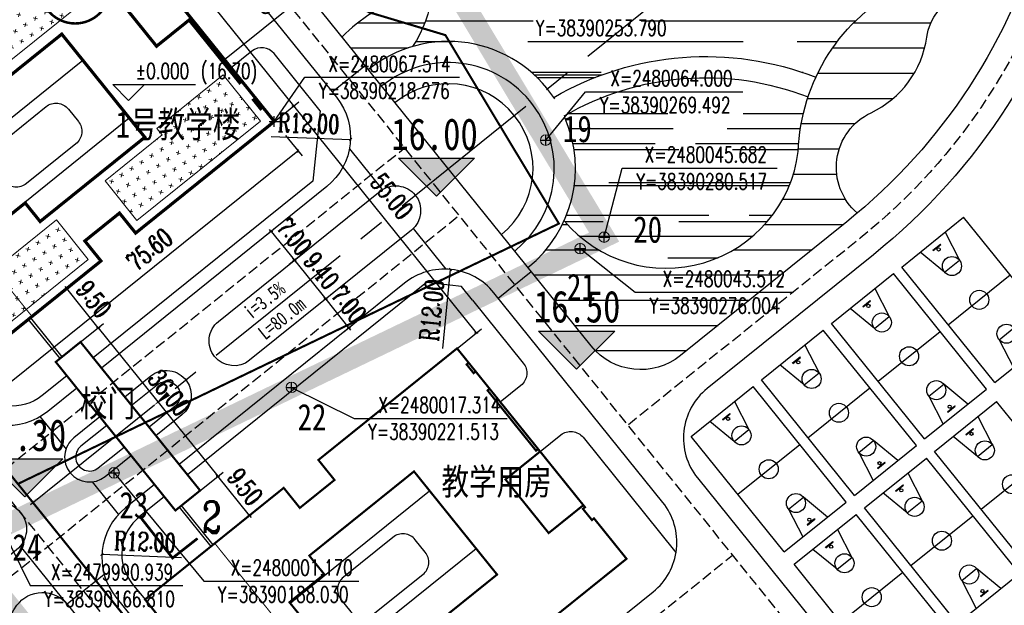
# Model space of a CAD drawing. Extents: x 38389316 to 38391210, y 2479116 to 2480544.
# Tile 34 of 68: x 38390170 to 38390356, y 2479976 to 2480087. Entities that reach past the tile are written whole.
import ezdxf
from ezdxf.enums import TextEntityAlignment as Align

# ---------------------------------------------------------------- set-up
doc = ezdxf.new("R2010")
doc.units = 0
doc.header["$LTSCALE"] = 2
for name, pattern in [('0', [0]), ('CENTER2', [1.125, 0.75, -0.125, 0.125, -0.125]), ('DASH', [0.35, 0.25, -0.1]), ('X2', [10, 8, -2])]:
    doc.linetypes.add(name, pattern=pattern)
doc.layers.get('0').update_dxf_attribs({"linetype": 'CONTINUOUS', "lineweight": 9})
doc.layers.get('Defpoints').update_dxf_attribs({"linetype": 'CONTINUOUS', "lineweight": 9})
for name, color, linetype in [('0-lunkuo', 7, 'CONTINUOUS'), ('DIM_COOR', 3, 'CONTINUOUS'), ('DIM_ELEV', 3, 'CONTINUOUS'), ('DIM_SYMB', 3, 'CONTINUOUS'), ('DL_道路红线', 7, 'CONTINUOUS'), ('hongxian', 1, 'CONTINUOUS'), ('PUB_TEXT', 7, 'CONTINUOUS'), ('u-road', 4, 'CONTINUOUS'), ('ZJ', 7, 'CONTINUOUS'), ('围墙', 7, 'CENTER2'), ('建筑', 31, 'CONTINUOUS'), ('建筑占地', 3, 'CONTINUOUS'), ('建筑轮廓', 2, 'CONTINUOUS'), ('文字', 7, 'CONTINUOUS'), ('校内道路中线', 1, 'CONTINUOUS'), ('路中线', 7, 'CENTER2'), ('远期建筑', 141, 'CONTINUOUS'), ('远期红线', 30, 'CONTINUOUS'), ('道路', 33, 'CONTINUOUS')]:
    doc.layers.add(name, color=color, linetype=linetype)
for name, color, linetype, lineweight in [('尺寸标注', 7, 'CONTINUOUS', 9), ('屋顶绿化线', 126, 'CONTINUOUS', 9), ('建筑控制线', 6, '0', 9), ('规划坐标', 7, 'CONTINUOUS', 9)]:
    doc.layers.add(name, color=color, linetype=linetype, lineweight=lineweight)
doc.styles.add('-宋体', font='txt', dxfattribs={"width": 0.8})
doc.styles.add('_TCH_DIM', font='SIMPLEX', dxfattribs={"bigfont": 'GBCBIG'})
doc.styles.add('_TCH_LABEL', font='COMPLEX', dxfattribs={"bigfont": 'GBCBIG'})
doc.styles.add('_TCH_LABEL_T3', font='COMPLEX', dxfattribs={"width": 0.705882, "bigfont": 'GBCBIG'})
doc.styles.add('中等线体', font='txt', dxfattribs={"width": 0.8})
doc.styles.add('宋体', font='txt', dxfattribs={"width": 0.8, "height": 8})
doc.dimstyles.new('_TCH_ARCH_M_M&&1', dxfattribs={"dimtxt": 1.275, "dimasz": 0.5, "dimexe": 1.25, "dimexo": 1.5, "dimgap": 0.6125, "dimtad": 1, "dimzin": 1, "dimdsep": 46, "dimtxsty": '_TCH_LABEL_T3', "dimblk": 'ARCHTICK', "dimcen": 0.09, "dimclrt": 7, "dimazin": 2, "dimtfac": 1, "dimtix": 1, "dimtmove": 2, "dimatfit": 3, "dimfxl": 1, "dimtolj": 1, "dimtzin": 0, "dimarcsym": 0})
pattern_1 = [(218.837284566, (31458374325.5, 22143120606.5), (-2232.08987889, 241.01301325), [793.75, -2381.25]), (128.837284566, (31458374265.2, 22143120048.5), (241.01301325, 2232.08987889), [793.75, -2381.25])]

# ---------------------------------------------------------------- blocks, each defined once
blk = doc.blocks.new('_ArchTick')
at = {"color": 0, "linetype": 'ByBlock', "const_width": 0.4}
blk.add_lwpolyline([(-0.5, -0.5), (0.5, 0.5)], dxfattribs=at)
blk = doc.blocks.new('*D92')
at = {"layer": 'Defpoints', "color": 0}
for p in [(38390219.46, 2480066.05), (38390222.72, 2480061.99), (38390160.57, 2480018.64)]:
    blk.add_point(p, dxfattribs=at)
at = {"layer": '尺寸标注', "color": 0, "lineweight": -2}
for p, q in [((38390220.4, 2480064.88), (38390223.51, 2480061.02)), ((38390163.84, 2480014.58), (38390222.72, 2480061.99)), ((38390161.51, 2480017.47), (38390164.62, 2480013.61))]:
    blk.add_line(p, q, dxfattribs=at)
at = {"layer": '尺寸标注', "color": 0, "lineweight": -2, "xscale": 0.5, "yscale": 0.5, "zscale": 0.5}
for p, rotation in [((38390222.72, 2480061.99), 38.83646117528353), ((38390163.84, 2480014.58), 218.8364611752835)]:
    blk.add_blockref('_ArchTick', p, dxfattribs=dict(at, rotation=rotation))
at = {"layer": '尺寸标注', "color": 7, "insert": (38390194.74, 2480043.34), "char_height": 3.5, "attachment_point": 5, "rotation": 38.8365, "style": '_TCH_LABEL_T3'}
blk.add_mtext('\\A1;75.60', dxfattribs=at)
blk = doc.blocks.new('*D94')
at = {"layer": 'Defpoints', "color": 0}
for p in [(38390185.13, 2480106.3), (38390221.91, 2480070.44), (38390217.11, 2480066.57)]:
    blk.add_point(p, dxfattribs=at)
at = {"layer": '尺寸标注', "color": 0, "lineweight": -2}
for p, q in [((38390186.29, 2480107.24), (38390190.9, 2480110.95)), ((38390189.93, 2480110.17), (38390221.91, 2480070.44)), ((38390218.28, 2480067.51), (38390222.88, 2480071.22))]:
    blk.add_line(p, q, dxfattribs=at)
at = {"layer": '尺寸标注', "color": 0, "lineweight": -2, "xscale": 0.5, "yscale": 0.5, "zscale": 0.5}
for p, rotation in [((38390189.93, 2480110.17), 128.8364705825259), ((38390221.91, 2480070.44), 308.8364705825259)]:
    blk.add_blockref('_ArchTick', p, dxfattribs=dict(at, rotation=rotation))
at = {"layer": '尺寸标注', "color": 7, "insert": (38390208.49, 2480093.12), "char_height": 3.5, "attachment_point": 5, "rotation": 308.8365, "style": '_TCH_LABEL_T3'}
blk.add_mtext('\\A1;51.00', dxfattribs=at)
blk = doc.blocks.new('hyvahavb')
at = {"layer": 'DIM_ELEV'}
blk.add_hatch(color=10, dxfattribs=at).paths.add_polyline_path([(-173.18, -4360.83), (-182.18, -4351.83), (-164.18, -4351.83)])
at = {"layer": 'DIM_ELEV', "color": 10}
for p, q in [((-173.18, -4360.83), (-182.18, -4351.83)), ((-182.18, -4351.83), (-164.18, -4351.83)), ((-173.18, -4360.83), (-164.18, -4351.83))]:
    blk.add_line(p, q, dxfattribs=at)
blk = doc.blocks.new('*D137')
at = {"layer": 'Defpoints', "color": 0}
for p in [(38390229.7, 2480102.65), (38390232.97, 2480098.6), (38390205.6, 2480083.25)]:
    blk.add_point(p, dxfattribs=at)
at = {"layer": '尺寸标注', "color": 0, "lineweight": -2}
for p, q in [((38390230.64, 2480101.48), (38390233.75, 2480097.62)), ((38390208.87, 2480079.2), (38390232.97, 2480098.6)), ((38390206.55, 2480082.09), (38390209.65, 2480078.22))]:
    blk.add_line(p, q, dxfattribs=at)
at = {"layer": '尺寸标注', "color": 0, "lineweight": -2, "xscale": 0.5, "yscale": 0.5, "zscale": 0.5}
for p, rotation in [((38390232.97, 2480098.6), 38.83646117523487), ((38390208.87, 2480079.2), 218.8364611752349)]:
    blk.add_blockref('_ArchTick', p, dxfattribs=dict(at, rotation=rotation))
at = {"layer": '尺寸标注', "color": 7, "insert": (38390218.76, 2480091.72), "char_height": 3.5, "attachment_point": 5, "rotation": 38.8365, "style": '_TCH_LABEL_T3'}
blk.add_mtext('\\A1;30.93', dxfattribs=at)
blk = doc.blocks.new('_J1DYT')
at = {"layer": '0-lunkuo'}
for p, q in [((0, 0), (0, 1500)), ((2800, 1500), (0, 1500)), ((1400, 0), (1400, 1500)), ((2800, 0), (2800, 1500)), ((0, 1050), (580, 930)), ((580, 570), (580, 930)), ((2800, 1050), (2220, 930)), ((2220, 570), (2220, 930)), ((130, 840), (120, 840)), ((120, 660), (120, 840)), ((130, 660), (130, 840)), ((148, 755), (130, 755)), ((148, 750), (130, 750)), ((148, 745), (130, 745)), ((2652, 755), (2670, 755)), ((2652, 750), (2670, 750)), ((2652, 745), (2670, 745)), ((2670, 840), (2680, 840)), ((2670, 660), (2670, 840)), ((2680, 660), (2680, 840)), ((580, 570), (0, 450)), ((130, 660), (120, 660)), ((2220, 570), (2800, 450)), ((2670, 660), (2680, 660)), ((2800, 0), (0, 0))]:
    blk.add_line(p, q, dxfattribs=at)
for centre, radius in [((580, 750), 180), ((1400, 750), 180), ((2220, 750), 180), ((178, 750), 30), ((2622, 750), 30)]:
    blk.add_circle(centre, radius, dxfattribs=at)
at = {"layer": '0-lunkuo', "flags": 9}
for tag in ['XSIZE', 'YSIZE']:
    blk.add_attdef(tag, (0, 0), '', height=0.5, rotation=0, dxfattribs=at)
blk = doc.blocks.new('uasiuikahnba')
at = {"layer": '建筑轮廓', "const_width": 0.6, "flags": 128}
for points in [[(0, 138), (0, 134.5), (0.5, 134.5), (0.5, 132.4), (0, 132.4), (0, 128.2), (0.5, 128.2), (0.5, 113.6), (0, 113.6), (0, 113), (8.4, 113), (8.4, 100), (0, 100), (0, 99.5), (0.5, 99.5), (0.5, 96.8), (0, 96.8), (0, 87), (33.6, 87), (33.6, 91.85), (42, 91.85), (42, 87), (75.6, 87), (75.6, 90.5), (75.1, 90.5), (75.1, 92.6), (75.6, 92.6), (75.6, 96.8), (75.1, 96.8), (75.1, 111.4), (75.6, 111.4), (75.6, 112), (67.2, 112), (67.2, 125), (75.6, 125), (75.6, 125.5), (75.1, 125.5), (75.1, 128.2), (75.6, 128.2), (75.6, 138), (42, 138), (42, 133.15), (33.6, 133.15), (33.6, 138)], [(0, 138), (0, 99.5), (0.5, 99.5), (0.5, 96.8), (0, 96.8), (0, 96.8), (0, 96.8), (0, 87), (33.6, 87), (33.6, 91.85), (42, 91.85), (42, 87), (75.6, 87), (75.6, 100), (75.1, 100), (75.1, 111.4), (75.6, 111.4), (75.6, 112), (67.2, 112), (67.2, 125), (75.6, 125), (75.6, 125.5), (75.1, 125.5), (75.1, 128.2), (75.6, 128.2), (75.6, 138), (42, 138), (42, 133.15), (33.6, 133.15), (33.6, 138)], [(46.27, 120.5), (46.27, 125), (20.9, 125), (20.9, 100), (54.7, 100), (54.7, 120.5), (54.7, 120.5), (54.7, 120.5)], [(0, 87), (8.4, 87), (8.4, 51), (0, 51)], [(0, 0), (0, 3.5), (0.5, 3.5), (0.5, 5.6), (0, 5.6), (0, 9.8), (0.5, 9.8), (0.5, 24.4), (0, 24.4), (0, 25), (8.4, 25), (8.4, 38), (0, 38), (0, 38.5), (0.5, 38.5), (0.5, 41.2), (0, 41.2), (0, 51), (33.6, 51), (33.6, 46.15), (42, 46.15), (42, 51), (75.6, 51), (75.6, 47.5), (75.1, 47.5), (75.1, 45.4), (75.6, 45.4), (75.6, 41.2), (75.1, 41.2), (75.1, 26.6), (75.6, 26.6), (75.6, 26), (67.2, 26), (67.2, 13), (75.6, 13), (75.6, 12.5), (75.1, 12.5), (75.1, 9.8), (75.6, 9.8), (75.6, 0), (42, 0), (42, 4.85), (33.6, 4.85), (33.6, 0)], [(0, 0), (0, 38.5), (0.5, 38.5), (0.5, 41.2), (0, 41.2), (0, 41.2), (0, 41.2), (0, 51), (33.6, 51), (33.6, 46.15), (42, 46.15), (42, 51), (75.6, 51), (75.6, 38), (75.1, 38), (75.1, 26.6), (75.6, 26.6), (75.6, 26), (67.2, 26), (67.2, 13), (75.6, 13), (75.6, 12.5), (75.1, 12.5), (75.1, 9.8), (75.6, 9.8), (75.6, 0), (42, 0), (42, 4.85), (33.6, 4.85), (33.6, 0)], [(46.27, 17.5), (46.27, 13), (20.9, 13), (20.9, 38), (54.7, 38), (54.7, 17.5), (54.7, 17.5), (54.7, 17.5)]]:
    blk.add_lwpolyline(points, close=True, dxfattribs=at)
for points in [[(75.6, 125), (75.6, 112)], [(75.6, 26), (75.6, 13)]]:
    blk.add_lwpolyline(points, dxfattribs=at)
blk = doc.blocks.new('*D146')
at = {"layer": 'Defpoints', "color": 0}
for p in [(38390217.11, 2480066.57), (38390256.4, 2480027.6), (38390251.6, 2480023.73)]:
    blk.add_point(p, dxfattribs=at)
at = {"layer": '尺寸标注', "color": 0, "lineweight": -2}
for p, q in [((38390218.28, 2480067.51), (38390222.88, 2480071.22)), ((38390221.91, 2480070.44), (38390256.4, 2480027.6)), ((38390252.76, 2480024.68), (38390257.37, 2480028.39))]:
    blk.add_line(p, q, dxfattribs=at)
at = {"layer": '尺寸标注', "color": 0, "lineweight": -2, "xscale": 0.5, "yscale": 0.5, "zscale": 0.5}
for p, rotation in [((38390221.91, 2480070.44), 128.836470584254), ((38390256.4, 2480027.6), 308.836470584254)]:
    blk.add_blockref('_ArchTick', p, dxfattribs=dict(at, rotation=rotation))
at = {"layer": '尺寸标注', "color": 7, "insert": (38390240.47, 2480053.39), "char_height": 3.5, "attachment_point": 5, "rotation": 308.8365, "style": '_TCH_LABEL_T3'}
blk.add_mtext('\\A1;55.00', dxfattribs=at)
blk = doc.blocks.new('*D169')
at = {"layer": 'Defpoints', "color": 0}
for p in [(38390220.66, 2480064.56), (38390232.65, 2480064.13)]:
    blk.add_point(p, dxfattribs=at)
at = {"layer": '尺寸标注', "color": 0, "lineweight": -2}
blk.add_line((38390217.66, 2480064.66), (38390232.65, 2480064.13), dxfattribs=at)
at = {"layer": '尺寸标注', "color": 0, "lineweight": -2, "xscale": 0.5, "yscale": 0.5, "zscale": 0.5, "rotation": 357.9617858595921}
blk.add_blockref('_ArchTick', (38390232.65, 2480064.13), dxfattribs=at)
at = {"layer": '尺寸标注', "color": 7, "insert": (38390224.75, 2480067.16), "char_height": 3.5, "attachment_point": 5, "rotation": 357.9618, "style": '_TCH_LABEL_T3'}
blk.add_mtext('\\A1;R12.00', dxfattribs=at)
blk = doc.blocks.new('*D170')
at = {"layer": 'Defpoints', "color": 0}
for p in [(38390251.51, 2480039.58), (38390250.38, 2480027.64)]:
    blk.add_point(p, dxfattribs=at)
at = {"layer": '尺寸标注', "color": 0, "lineweight": -2}
blk.add_line((38390250.1, 2480024.65), (38390251.51, 2480039.58), dxfattribs=at)
at = {"layer": '尺寸标注', "color": 0, "lineweight": -2, "xscale": 0.5, "yscale": 0.5, "zscale": 0.5, "rotation": 84.58733398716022}
blk.add_blockref('_ArchTick', (38390251.51, 2480039.58), dxfattribs=at)
at = {"layer": '尺寸标注', "color": 7, "insert": (38390248.02, 2480031.88), "char_height": 3.5, "attachment_point": 5, "rotation": 84.5873, "style": '_TCH_LABEL_T3'}
blk.add_mtext('\\A1;R12.00', dxfattribs=at)
blk = doc.blocks.new('*D192')
at = {"layer": 'Defpoints', "color": 0}
for p in [(38390220.31, 2480048.87), (38390224.7, 2480043.41), (38390222.08, 2480041.3)]:
    blk.add_point(p, dxfattribs=at)
at = {"layer": '尺寸标注', "color": 0, "lineweight": -2}
for p, q in [((38390219.14, 2480047.93), (38390216.71, 2480045.98)), ((38390217.69, 2480046.76), (38390217.37, 2480047.15)), ((38390217.69, 2480046.76), (38390222.08, 2480041.3)), ((38390223.53, 2480042.47), (38390221.1, 2480040.52)), ((38390222.08, 2480041.3), (38390222.39, 2480040.91))]:
    blk.add_line(p, q, dxfattribs=at)
at = {"layer": '尺寸标注', "color": 0, "lineweight": -2, "xscale": 0.5, "yscale": 0.5, "zscale": 0.5}
for p, rotation in [((38390217.69, 2480046.76), 308.8227057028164), ((38390222.08, 2480041.3), 128.8227057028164)]:
    blk.add_blockref('_ArchTick', p, dxfattribs=dict(at, rotation=rotation))
at = {"layer": '尺寸标注', "color": 7, "insert": (38390222.03, 2480045.76), "char_height": 3.5, "attachment_point": 5, "rotation": 308.8227, "style": '_TCH_LABEL_T3'}
blk.add_mtext('\\A1;7.00', dxfattribs=at)
blk = doc.blocks.new('*D193')
at = {"layer": 'Defpoints', "color": 0}
for p in [(38390224.7, 2480043.41), (38390230.59, 2480036.09), (38390227.97, 2480033.98)]:
    blk.add_point(p, dxfattribs=at)
at = {"layer": '尺寸标注', "color": 0, "lineweight": -2}
for p, q in [((38390223.53, 2480042.47), (38390221.1, 2480040.52)), ((38390222.08, 2480041.3), (38390221.77, 2480041.69)), ((38390222.08, 2480041.3), (38390227.97, 2480033.98)), ((38390229.42, 2480035.15), (38390227, 2480033.2)), ((38390227.97, 2480033.98), (38390228.29, 2480033.59))]:
    blk.add_line(p, q, dxfattribs=at)
at = {"layer": '尺寸标注', "color": 0, "lineweight": -2, "xscale": 0.5, "yscale": 0.5, "zscale": 0.5}
for p, rotation in [((38390222.08, 2480041.3), 308.8227057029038), ((38390227.97, 2480033.98), 128.8227057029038)]:
    blk.add_blockref('_ArchTick', p, dxfattribs=dict(at, rotation=rotation))
at = {"layer": '尺寸标注', "color": 7, "insert": (38390227.17, 2480039.37), "char_height": 3.5, "attachment_point": 5, "rotation": 308.8227, "style": '_TCH_LABEL_T3'}
blk.add_mtext('\\A1;9.40', dxfattribs=at)
blk = doc.blocks.new('*D194')
at = {"layer": 'Defpoints', "color": 0}
for p in [(38390230.59, 2480036.09), (38390234.98, 2480030.63), (38390232.36, 2480028.52)]:
    blk.add_point(p, dxfattribs=at)
at = {"layer": '尺寸标注', "color": 0, "lineweight": -2}
for p, q in [((38390229.42, 2480035.15), (38390227, 2480033.2)), ((38390227.97, 2480033.98), (38390227.66, 2480034.37)), ((38390227.97, 2480033.98), (38390232.36, 2480028.52)), ((38390233.81, 2480029.69), (38390231.39, 2480027.74)), ((38390232.36, 2480028.52), (38390232.68, 2480028.13))]:
    blk.add_line(p, q, dxfattribs=at)
at = {"layer": '尺寸标注', "color": 0, "lineweight": -2, "xscale": 0.5, "yscale": 0.5, "zscale": 0.5}
for p, rotation in [((38390227.97, 2480033.98), 308.8227057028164), ((38390232.36, 2480028.52), 128.8227057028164)]:
    blk.add_blockref('_ArchTick', p, dxfattribs=dict(at, rotation=rotation))
at = {"layer": '尺寸标注', "color": 7, "insert": (38390232.31, 2480032.98), "char_height": 3.5, "attachment_point": 5, "rotation": 308.8227, "style": '_TCH_LABEL_T3'}
blk.add_mtext('\\A1;7.00', dxfattribs=at)
blk = doc.blocks.new('*D239')
at = {"layer": 'Defpoints', "color": 0}
for p in [(38390179.1, 2480035.98), (38390174.77, 2480032.49), (38390180.73, 2480025.09)]:
    blk.add_point(p, dxfattribs=at)
at = {"layer": '尺寸标注', "color": 0, "lineweight": -2}
for p, q in [((38390175.94, 2480033.43), (38390180.08, 2480036.76)), ((38390179.1, 2480035.98), (38390178.79, 2480036.37)), ((38390185.06, 2480028.58), (38390179.1, 2480035.98)), ((38390181.9, 2480026.03), (38390186.03, 2480029.36)), ((38390185.06, 2480028.58), (38390185.37, 2480028.19))]:
    blk.add_line(p, q, dxfattribs=at)
at = {"layer": '尺寸标注', "color": 0, "lineweight": -2, "xscale": 0.5, "yscale": 0.5, "zscale": 0.5}
for p, rotation in [((38390179.1, 2480035.98), 308.8372696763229), ((38390185.06, 2480028.58), 128.8372696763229)]:
    blk.add_blockref('_ArchTick', p, dxfattribs=dict(at, rotation=rotation))
at = {"layer": '尺寸标注', "color": 7, "insert": (38390184.22, 2480034), "char_height": 3.5, "attachment_point": 5, "rotation": 308.8373, "style": '_TCH_LABEL_T3'}
blk.add_mtext('\\A1;9.50', dxfattribs=at)
blk = doc.blocks.new('*D240')
at = {"layer": 'Defpoints', "color": 0}
for p in [(38390181.1, 2480025.39), (38390207.64, 2480000.54), (38390203.68, 2479997.35)]:
    blk.add_point(p, dxfattribs=at)
at = {"layer": '尺寸标注', "color": 0, "lineweight": -2}
for p, q in [((38390182.27, 2480026.33), (38390186.03, 2480029.36)), ((38390185.06, 2480028.58), (38390207.64, 2480000.54)), ((38390204.85, 2479998.29), (38390208.61, 2480001.32))]:
    blk.add_line(p, q, dxfattribs=at)
at = {"layer": '尺寸标注', "color": 0, "lineweight": -2, "xscale": 0.5, "yscale": 0.5, "zscale": 0.5}
for p, rotation in [((38390185.06, 2480028.58), 128.8366337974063), ((38390207.64, 2480000.54), 308.8366337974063)]:
    blk.add_blockref('_ArchTick', p, dxfattribs=dict(at, rotation=rotation))
at = {"layer": '尺寸标注', "color": 7, "insert": (38390198.49, 2480016.28), "char_height": 3.5, "attachment_point": 5, "rotation": 308.8366, "style": '_TCH_LABEL_T3'}
blk.add_mtext('\\A1;36.00', dxfattribs=at)
blk = doc.blocks.new('*D241')
at = {"layer": 'Defpoints', "color": 0}
for p in [(38390207.64, 2480000.54), (38390203.3, 2479997.05), (38390209.26, 2479989.65)]:
    blk.add_point(p, dxfattribs=at)
at = {"layer": '尺寸标注', "color": 0, "lineweight": -2}
for p, q in [((38390204.47, 2479997.99), (38390208.61, 2480001.32)), ((38390207.64, 2480000.54), (38390207.32, 2480000.93)), ((38390213.59, 2479993.14), (38390207.64, 2480000.54)), ((38390210.43, 2479990.59), (38390214.57, 2479993.92)), ((38390213.59, 2479993.14), (38390213.91, 2479992.75))]:
    blk.add_line(p, q, dxfattribs=at)
at = {"layer": '尺寸标注', "color": 0, "lineweight": -2, "xscale": 0.5, "yscale": 0.5, "zscale": 0.5}
for p, rotation in [((38390207.64, 2480000.54), 308.8372696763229), ((38390213.59, 2479993.14), 128.8372696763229)]:
    blk.add_blockref('_ArchTick', p, dxfattribs=dict(at, rotation=rotation))
at = {"layer": '尺寸标注', "color": 7, "insert": (38390212.76, 2479998.56), "char_height": 3.5, "attachment_point": 5, "rotation": 308.8373, "style": '_TCH_LABEL_T3'}
blk.add_mtext('\\A1;9.50', dxfattribs=at)
blk = doc.blocks.new('*D259')
at = {"layer": 'Defpoints', "color": 0}
for p in [(38390185.74, 2479985.79), (38390197.73, 2479985.25)]:
    blk.add_point(p, dxfattribs=at)
at = {"layer": '尺寸标注', "color": 0, "lineweight": -2}
blk.add_line((38390200.73, 2479985.11), (38390185.74, 2479985.79), dxfattribs=at)
at = {"layer": '尺寸标注', "color": 0, "lineweight": -2, "xscale": 0.5, "yscale": 0.5, "zscale": 0.5, "rotation": 177.3823317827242}
blk.add_blockref('_ArchTick', (38390185.74, 2479985.79), dxfattribs=at)
at = {"layer": '尺寸标注', "color": 7, "insert": (38390193.86, 2479988.18), "char_height": 3.5, "attachment_point": 5, "rotation": 357.3823, "style": '_TCH_LABEL_T3'}
blk.add_mtext('\\A1;R12.00', dxfattribs=at)
blk = doc.blocks.new('A$C76C23CDA')
at = {"layer": '屋顶绿化线'}
h = blk.add_hatch(dxfattribs=at)
h.set_pattern_fill('CROSS', color=256, style=0)
h.set_pattern_definition(pattern_1)
h.paths.add_polyline_path([(30200, 134600), (0, 134600), (0, 125000), (30200, 125000)])
h.paths.add_polyline_path([(71900, 134600), (42000, 134600), (42000, 125000), (55800, 125000), (55800, 123400), (71900, 123400)])
h.paths.add_polyline_path([(42000, 87000), (71900, 87000), (71900, 96100), (42000, 96100)])
h.paths.add_polyline_path([(10300, 96100), (30200, 96100), (30200, 87000), (10300, 87000)])
h = blk.add_hatch(dxfattribs=at)
h.set_pattern_fill('CROSS', color=256, style=0)
h.set_pattern_definition(pattern_1)
h.paths.add_polyline_path([(10300, 38500), (30200, 38500), (30200, 47600), (10300, 47600)])
h.paths.add_polyline_path([(42000, 47600), (71900, 47600), (71900, 38500), (42000, 38500)])
edge = h.paths.add_edge_path()
edge.add_line((30200, 0), (0, 0))
edge.add_line((0, 0), (0, 9600))
edge.add_line((0, 9600), (30200, 9600))
edge.add_line((30200, 9600), (30200, 0))
h.paths.add_polyline_path([(71900, 0), (42000, 0), (42000, 9600), (55800, 9600), (55800, 11200), (71900, 11200)])
for points in [[(30200, 134600), (0, 134600), (0, 125000), (30200, 125000)], [(71900, 134600), (42000, 134600), (42000, 125000), (55800, 125000), (55800, 123400), (71900, 123400)], [(10300, 96100), (30200, 96100), (30200, 87000), (10300, 87000)], [(42000, 87000), (71900, 87000), (71900, 96100), (42000, 96100)], [(10300, 38500), (30200, 38500), (30200, 47600), (10300, 47600)], [(42000, 47600), (71900, 47600), (71900, 38500), (42000, 38500)], [(71900, 0), (42000, 0), (42000, 9600), (55800, 9600), (55800, 11200), (71900, 11200)], [(30200, 0), (0, 0), (0, 9600), (30200, 9600)]]:
    blk.add_lwpolyline(points, close=True, dxfattribs=at)

msp = doc.modelspace()

# ---------------------------------------------------------------- hatches: boundary and pattern name
at = {"layer": '道路'}
h = msp.add_hatch(dxfattribs=at)
h.set_pattern_fill('ANSI31', color=256, scale=3, angle=135, style=0)
h.set_pattern_definition([(180, (0, 0), (-9e-16, -4.7625), [])])
h.paths.add_polyline_path([(38390367.305, 2480130.95, -0.3577216), (38390358.351, 2480142.752, 0.2733501), (38390351.174, 2480156.03, -0.8452613), (38390359.97, 2480173.955), (38390356.243, 2480184.13, -0.6219329), (38390311.623, 2480207.194), (38390296.007, 2480201.474, -0.7156425), (38390277.58, 2480177.499, 0.2359936), (38390252.834, 2480174.094, -0.5495159), (38390237.23, 2480180.778, -0.0345167), (38390220.763, 2480177.978, -0.2851525), (38390192.712, 2480149.345, 0.0145096), (38390195.002, 2480141.793, -0.0184335), (38390201.689, 2480143.134, -0.5068346), (38390207.352, 2480137.562, 0.2175596), (38390210.931, 2480125.289, -0.541201), (38390207.776, 2480114.31, 0.011617), (38390211.185, 2480108.99, -0.4971203), (38390223.562, 2480110.38, 0.1387098), (38390234.204, 2480104.07, -0.6548379), (38390236.663, 2480087.982, 0.0575029), (38390231.088, 2480083.493), (38390236.049, 2480077.33, -0.0988813), (38390244.385, 2480081.677, 0.4983365), (38390232.033, 2480116.623, -0.2869354), (38390211.521, 2480140.706, -0.602733), (38390247.059, 2480166.759, 0.2616143), (38390295.089, 2480169.621, -0.2872834), (38390320.95, 2480169.925, -0.1177731), (38390350.436, 2480140.628, -0.4396882), (38390337.037, 2480093.023, 0.2742419), (38390317.15, 2480061.827, -0.6550108), (38390272.978, 2480048.769, -0.1178577), (38390266.151, 2480039.941), (38390278.066, 2480025.142, 0.4142094), (38390294.938, 2480023.32), (38390326.336, 2480048.597, 0.0057634), (38390328.293, 2480050.21, -0.5425735), (38390330.885, 2480069.167, 0.2525635), (38390341.417, 2480083.451, -0.5927394), (38390357.897, 2480089.655, 0.0971661)])
h = msp.add_hatch(dxfattribs=at)
h.set_pattern_fill('AR-RROOF', color=170, scale=8, style=0)
h.set_pattern_definition([(0, (0, 0), (22.352, 10.16), [152.4, -20.32, 50.8, -10.16]), (0, (13.513, 5.08), (-10.16, 13.5128), [30.48, -3.3528, 60.96, -7.62]), (0, (5.08, 8.636), (52.832, 6.8072), [81.28, -14.224, 40.64, -10.16])])
h.paths.add_polyline_path([(38390320.95, 2480169.925, 0.2872834), (38390295.089, 2480169.621, -0.2616143), (38390247.059, 2480166.759, 0.602733), (38390211.521, 2480140.706, 0.2869354), (38390232.033, 2480116.623, -0.4983365), (38390244.385, 2480081.677, -0.3262569), (38390271.004, 2480072.047, -0.2285818), (38390320.475, 2480075.869, -0.1690947), (38390337.037, 2480093.023, 0.4396882), (38390350.436, 2480140.628, 0.1177731)])
h.paths.add_polyline_path([(38390317.15, 2480061.827, -0.072687), (38390319, 2480072.151, 0.2288154), (38390272.955, 2480068.554, -0.215685), (38390272.978, 2480048.769, 0.6550108)])

# ---------------------------------------------------------------- linework, layer by layer
at = {"layer": 'DIM_COOR', "color": 3}
for p, q in [((38390218.276, 2480067.514), (38390224.057, 2480075.852)), ((38390224.057, 2480075.852), (38390253.207, 2480075.852)), ((38390269.492, 2480064), (38390277.001, 2480073.141)), ((38390277.001, 2480073.141), (38390306.701, 2480073.141)), ((38390218.276, 2480066.514), (38390218.276, 2480068.514)), ((38390217.276, 2480067.514), (38390219.276, 2480067.514)), ((38390269.492, 2480063), (38390269.492, 2480065)), ((38390268.492, 2480064), (38390270.492, 2480064)), ((38390280.517, 2480045.682), (38390283.944, 2480058.723)), ((38390283.944, 2480058.723), (38390313.204, 2480058.723)), ((38390280.517, 2480044.682), (38390280.517, 2480046.682)), ((38390276.004, 2480042.512), (38390276.004, 2480044.512)), ((38390279.517, 2480045.682), (38390281.517, 2480045.682)), ((38390275.004, 2480043.512), (38390277.004, 2480043.512)), ((38390276.004, 2480043.512), (38390286.395, 2480035.269)), ((38390286.395, 2480035.269), (38390316.205, 2480035.269)), ((38390221.513, 2480016.314), (38390221.513, 2480018.314)), ((38390220.513, 2480017.314), (38390222.513, 2480017.314)), ((38390221.513, 2480017.314), (38390233.377, 2480011.467)), ((38390233.377, 2480011.467), (38390262.197, 2480011.467)), ((38390187.03, 2480001.17), (38390189.03, 2480001.17)), ((38390188.03, 2480000.17), (38390188.03, 2480002.17)), ((38390188.03, 2480001.17), (38390204.968, 2479980.742)), ((38390166.81, 2479990.939), (38390172.219, 2479979.884)), ((38390204.968, 2479980.742), (38390234.228, 2479980.742)), ((38390172.219, 2479979.884), (38390201.039, 2479979.884))]:
    msp.add_line(p, q, dxfattribs=at)
at = {"layer": 'DIM_ELEV', "color": 3}
for p, q in [((38390190.774, 2480071.485), (38390187.774, 2480074.485)), ((38390187.774, 2480074.485), (38390203.424, 2480074.485)), ((38390190.774, 2480071.485), (38390193.774, 2480074.485))]:
    msp.add_line(p, q, dxfattribs=at)
at = {"layer": 'DIM_SYMB', "color": 3}
msp.add_lwpolyline([(38390240.194, 2480049.855, 0, 0, 0), (38390195.561, 2480013.923, 0, 0.933, 0), (38390198.288, 2480016.118, 0, 0, 0)], format="xyseb", dxfattribs=at)
at = {"layer": 'DIM_SYMB', "const_width": 0.5}
msp.add_lwpolyline([(38390192.897, 2479992.956), (38390199.07, 2479985.089), (38390203.79, 2479988.793)], dxfattribs=at)
at = {"layer": 'DL_道路红线', "color": 192, "ltscale": 10, "const_width": 2, "flags": 128}
msp.add_lwpolyline([(38390535.718, 2479532.322, 0.0503962), (38390380.848, 2479727.723), (38390330.42, 2479779.635, -0.0232733), (38390295.893, 2479818.656), (38390076.902, 2480090.67, -0.0002298), (38390076.061, 2480091.716)], format="xyb", dxfattribs=at)
at = {"layer": 'hongxian', "linetype": 'CENTER2', "ltscale": 10, "const_width": 4, "flags": 128}
msp.add_lwpolyline([(38389966.088, 2480297.513), (38389982.194, 2480307.879), (38390039.804, 2480329.658), (38390097.307, 2480350.05), (38390150.373, 2480261.891), (38390169.455, 2480230.19), (38390225.751, 2480136.667), (38390227.507, 2480133.748), (38390226.014, 2480128.736), (38390226.939, 2480119.097), (38390228.384, 2480110.104), (38390230.945, 2480101.453), (38390234.62, 2480096.196), (38390238.654, 2480093.641), (38390242.015, 2480092.599), (38390245.377, 2480091.557), (38390249.476, 2480090.84), (38390253.79, 2480090.086), (38390269.492, 2480064), (38390280.517, 2480045.682), (38390276.004, 2480043.512), (38390221.513, 2480017.314), (38390188.03, 2480001.17), (38390166.81, 2479990.939), (38390162.41, 2479988.818), (38390159.882, 2479987.599), (38390107.363, 2480052.835), (38390094.042, 2480069.381), (38390061.047, 2480110.365), (38389963.401, 2480231.654), (38389962.261, 2480233.069), (38389954.389, 2480247.06), (38389951.691, 2480262.793), (38389951.791, 2480263.303), (38389953.314, 2480271.057), (38389955.422, 2480281.786), (38389957.697, 2480285.14), (38389959.803, 2480288.246)], close=True, dxfattribs=at)
at = {"layer": 'u-road', "flags": 128}
for points in [[(38390315.347, 2480208.558), (38390315.347, 2480208.558, -0.4142131), (38390353.835, 2480190.705), (38390360.645, 2480172.112, -0.3214483), (38390326.336, 2480048.597), (38390294.938, 2480023.32, -0.4142094), (38390278.066, 2480025.142), (38390218.016, 2480099.729)], [(38390455.974, 2480141.64), (38390379.223, 2480113.529, 0.247591), (38390371.72, 2480105.217, -0.1624335), (38390331.353, 2480042.365), (38390299.956, 2480017.088, 0.4142177), (38390298.134, 2480000.216), (38390392.513, 2479882.987, -0.4142177), (38390389.477, 2479854.866), (38390321.239, 2479799.93)], [(38390211.784, 2480094.713), (38390230.003, 2480072.083, -0.4142079), (38390228.182, 2480055.211), (38390185.653, 2480020.97)], [(38390207.443, 2479954.037), (38390220.236, 2479938.145, 0.4142135), (38390237.109, 2479936.323), (38390289.766, 2479978.716, 0.4142177), (38390291.588, 2479995.589), (38390259.728, 2480035.162, 0.4142175), (38390242.856, 2480036.984), (38390200.327, 2480002.743)], [(38390139.966, 2480037.852), (38390158.657, 2480014.64, 0.4141975), (38390175.529, 2480012.819), (38390180.979, 2480017.207)], [(38390190.042, 2480015.517), (38390194.95, 2480019.468, -0.4319183), (38390201.729, 2480018.531), (38390201.729, 2480018.53, -0.3967786), (38390200.845, 2480012.146), (38390195.937, 2480008.195)], [(38390185.369, 2480011.755), (38390180.462, 2480007.804, 0.4147976), (38390179.753, 2480001.188), (38390179.754, 2480001.188, 0.4136811), (38390186.357, 2480000.482), (38390191.264, 2480004.433)], [(38390195.654, 2479998.98), (38390190.204, 2479994.592, 0.4142071), (38390188.382, 2479977.72), (38390207.446, 2479954.041)], [(38390162.035, 2479993.351), (38390163.372, 2479994.427, -0.4142136), (38390170.402, 2479993.668), (38390170.402, 2479993.668, -0.4142136), (38390169.643, 2479986.638), (38390168.085, 2479985.384, -0.0005267), (38390168.085, 2479985.384, -0.0005267)], [(38390169.993, 2479961.489, -0.3419657), (38390169.716, 2479976.182, -0.4904632), (38390179.203, 2479976.359), (38390180.963, 2479974.171)]]:
    msp.add_lwpolyline(points, format="xyb", dxfattribs=at)
for points in [[(38390229.191, 2480073.092), (38390235.422, 2480078.109)], [(38390232.45, 2480062.346), (38390238.67, 2480054.621)], [(38390250.737, 2480039.631), (38390244.531, 2480047.34)], [(38390260.546, 2480034.146), (38390266.778, 2480039.162)], [(38390174.039, 2480011.794), (38390178.966, 2480005.675)], [(38390188.884, 2479993.355), (38390183.957, 2479999.474)], [(38390179.133, 2479976.446), (38390170.358, 2479987.344)], [(38390186.182, 2479981.98), (38390179.201, 2479976.36)]]:
    msp.add_lwpolyline(points, dxfattribs=at)
msp.add_lwpolyline([(38390213.619, 2480022.432), (38390213.619, 2480022.432, -0.4142017), (38390207.011, 2480023.145), (38390207.011, 2480023.145, -0.4142136), (38390207.724, 2480029.754), (38390207.724, 2480029.754), (38390238.264, 2480054.328, -0.4142699), (38390244.873, 2480053.614), (38390244.873, 2480053.614, -0.4141453), (38390244.159, 2480047.006)], format="xyb", close=True, dxfattribs=at)
at = {"layer": 'ZJ', "color": 3, "linetype": 'Continuous', "const_width": 0.471}
msp.add_lwpolyline([(38390187.279, 2480092.61, 1), (38390174.103, 2480092.61, 1)], format="xyb", close=True, dxfattribs=at)
at = {"layer": '围墙', "linetype": 'DASH', "ltscale": 6, "const_width": 0.2, "flags": 128}
for points in [[(38390177.807, 2480022.741), (38390171.851, 2480030.139)], [(38390200.385, 2479994.698), (38390206.341, 2479987.3)]]:
    msp.add_lwpolyline(points, dxfattribs=at)
at = {"layer": '建筑', "color": 152, "linetype": 'DASH', "ltscale": 10, "const_width": 0.2, "flags": 128}
for points in [[(38390127.404, 2480059.833), (38390140.568, 2480070.431), (38390172.551, 2480030.705), (38390159.387, 2480020.107)], [(38390193.879, 2479977.267), (38390207.042, 2479987.865), (38390239.025, 2479948.139), (38390225.86, 2479937.541)]]:
    msp.add_lwpolyline(points, close=True, dxfattribs=at)
at = {"layer": '建筑占地', "color": 6, "flags": 128}
for points in [[(38390072.845, 2480127.6), (38390104.828, 2480087.874), (38390131, 2480108.945), (38390127.959, 2480112.723), (38390134.502, 2480117.991), (38390137.498, 2480114.269), (38390157.172, 2480130.016), (38390179.748, 2480101.975), (38390160.119, 2480086.171), (38390163.161, 2480082.394), (38390156.618, 2480077.126), (38390153.576, 2480080.904), (38390127.404, 2480059.833), (38390159.387, 2480020.107), (38390185.559, 2480041.178), (38390182.517, 2480044.956), (38390189.06, 2480050.224), (38390192.102, 2480046.446), (38390218.274, 2480067.517), (38390131.733, 2480175.009), (38390105.56, 2480153.938), (38390108.602, 2480150.16), (38390102.059, 2480144.893), (38390099.017, 2480148.671)], [(38390178.164, 2480084.01), (38390151.836, 2480062.813), (38390164.692, 2480046.845), (38390171.258, 2480052.132), (38390174.08, 2480048.627), (38390193.842, 2480064.536)], [(38390181.702, 2480025.877), (38390177.028, 2480022.114), (38390199.604, 2479994.073), (38390204.277, 2479997.835)]]:
    msp.add_lwpolyline(points, close=True, dxfattribs=at)
at = {"layer": '建筑控制线', "linetype": 'X2', "const_width": 0.4, "flags": 128}
msp.add_lwpolyline([(38390099.431, 2480334.888), (38390145.232, 2480258.797), (38390164.314, 2480227.096), (38390219.533, 2480135.252), (38390219.533, 2480135.252), (38390219.533, 2480135.252), (38390220.985, 2480118.334), (38390222.521, 2480108.771), (38390225.469, 2480098.815), (38390230.392, 2480091.771), (38390236.116, 2480088.146), (38390236.116, 2480088.146), (38390250.557, 2480083.822), (38390250.557, 2480083.822), (38390250.557, 2480083.822), (38390264.351, 2480060.906), (38390271.978, 2480048.234), (38390218.91, 2480022.72), (38390185.424, 2480006.575), (38390169.891, 2479999.086)], dxfattribs=at)
at = {"layer": '建筑控制线', "color": 192, "linetype": 'X2', "ltscale": 0.2, "const_width": 0.4, "flags": 128}
msp.add_lwpolyline([(38390333.726, 2479797.913, -0.0183132), (38390307.577, 2479828.063), (38390088.586, 2480100.077, -0.0000056), (38390088.566, 2480100.102)], format="xyb", dxfattribs=at)
at = {"layer": '校内道路中线', "color": 10, "linetype": 'DASH', "ltscale": 4, "flags": 128}
for points in [[(38390311.849, 2479817.972), (38389981.007, 2480228.921)], [(38390156.747, 2479993.205), (38390242.841, 2480062.516)], [(38390166.194, 2479979.758), (38390253.124, 2480049.743)], [(38390227.154, 2479923.174), (38390304.738, 2479985.634)]]:
    msp.add_lwpolyline(points, dxfattribs=at)
for points in [[(38390285.426, 2480201.858), (38390313.971, 2480212.314, -0.4142131), (38390357.591, 2480192.081), (38390364.401, 2480173.488, -0.3214483), (38390328.844, 2480045.481), (38390284.984, 2480010.17)], [(38390214.9, 2480097.221), (38390389.398, 2479880.479, -0.4142177), (38390386.968, 2479857.982), (38390334.309, 2479815.588, -0.4142136), (38390311.813, 2479818.017, -0.4142136)]]:
    msp.add_lwpolyline(points, format="xyb", dxfattribs=at)
at = {"layer": '规划坐标', "color": 7, "linetype": 'Continuous'}
for centre in [(38390269.492, 2480064), (38390280.517, 2480045.682), (38390276.004, 2480043.512), (38390221.513, 2480017.314), (38390188.03, 2480001.17)]:
    msp.add_circle(centre, 1, dxfattribs=at)
at = {"layer": '路中线', "color": 8, "ltscale": 20, "flags": 128}
msp.add_lwpolyline([(38389856.807, 2479741.203), (38390378.674, 2480161.342)], dxfattribs=at)
at = {"layer": '远期建筑', "ltscale": 5, "const_width": 0.4, "flags": 128}
for points in [[(38390199.604, 2479994.073), (38390177.028, 2480022.114), (38390181.702, 2480025.877), (38390204.277, 2479997.835)], [(38390227.699, 2479982.029), (38390224.877, 2479985.534), (38390244.638, 2480001.443), (38390260.315, 2479981.97), (38390233.988, 2479960.773), (38390221.132, 2479976.742), (38390221.132, 2479976.742), (38390221.132, 2479976.742)]]:
    msp.add_lwpolyline(points, close=True, dxfattribs=at)
for points in [[(38390200.023, 2479969.633), (38390193.878, 2479977.266), (38390220.05, 2479998.337), (38390223.091, 2479994.559), (38390229.634, 2479999.827), (38390226.593, 2480003.605), (38390252.765, 2480024.676), (38390254.96, 2480021.949), (38390254.57, 2480021.636), (38390255.887, 2480020), (38390256.277, 2480020.314), (38390258.911, 2480017.042), (38390258.521, 2480016.729), (38390267.677, 2480005.356), (38390268.066, 2480005.67), (38390268.443, 2480005.202), (38390261.9, 2479999.935), (38390270.052, 2479989.809), (38390276.595, 2479995.076), (38390276.909, 2479994.687), (38390276.519, 2479994.373), (38390278.212, 2479992.27), (38390278.602, 2479992.584), (38390284.748, 2479984.95), (38390258.575, 2479963.879)], [(38390200.023, 2479969.633), (38390193.878, 2479977.266), (38390220.05, 2479998.337), (38390223.091, 2479994.559), (38390229.634, 2479999.827), (38390226.593, 2480003.605), (38390252.765, 2480024.676), (38390276.909, 2479994.687), (38390276.519, 2479994.373), (38390278.212, 2479992.27), (38390278.602, 2479992.584), (38390278.602, 2479992.584), (38390278.602, 2479992.584), (38390284.748, 2479984.95), (38390258.575, 2479963.879)]]:
    msp.add_lwpolyline(points, dxfattribs=at)
at = {"layer": '远期红线', "color": 222, "linetype": 'CENTER2', "ltscale": 10, "const_width": 2.5, "flags": 128}
msp.add_lwpolyline([(38390460.026, 2480129.721), (38390436.345, 2480231.684), (38390423.718, 2480286.049), (38390423.362, 2480287.582), (38390422.694, 2480290.456), (38390395.053, 2480409.468), (38390390.854, 2480427.544), (38390389.747, 2480433.506), (38390344.998, 2480422.831), (38390341.349, 2480422.222), (38390327.798, 2480418.728), (38390297.817, 2480410.998), (38390264.736, 2480401.932), (38390215.555, 2480385.46), (38390214.975, 2480387.191), (38390216.504, 2480394.295), (38390163.431, 2480374.854), (38390097.019, 2480350.528), (38390150.373, 2480261.891), (38390169.455, 2480230.19), (38390227.507, 2480133.749), (38390226.014, 2480128.736), (38390226.939, 2480119.097), (38390228.384, 2480110.104), (38390230.945, 2480101.453), (38390234.62, 2480096.196), (38390238.654, 2480093.641), (38390242.015, 2480092.599), (38390245.377, 2480091.557), (38390249.476, 2480090.84), (38390253.79, 2480090.086), (38390269.492, 2480064), (38390280.517, 2480045.682), (38390276.004, 2480043.512), (38390221.513, 2480017.314), (38390188.03, 2480001.17), (38390166.81, 2479990.939), (38390162.41, 2479988.818), (38390159.882, 2479987.599), (38390322.242, 2479785.928), (38390498.512, 2479959.141), (38390497.51, 2479968.333), (38390495.146, 2479978.512), (38390482.053, 2480034.885), (38390465.988, 2480104.051), (38390465.469, 2480106.288)], close=True, dxfattribs=at)
at = {"layer": '道路', "flags": 128}
for points in [[(38390272.978, 2480048.769, 0.6550108), (38390317.15, 2480061.827, -0.2742419), (38390337.037, 2480093.023, 0.4396882), (38390350.436, 2480140.628, 0.1177731), (38390320.95, 2480169.925, 0.2872834), (38390295.089, 2480169.621, -0.2616143), (38390247.059, 2480166.759, 0.602733), (38390211.521, 2480140.706, 0.2869354), (38390232.033, 2480116.623, -0.4983365), (38390244.385, 2480081.677)], [(38390211.185, 2480108.99, -0.4971203), (38390223.562, 2480110.38, 0.1387098), (38390234.204, 2480104.07, -0.6548379), (38390236.663, 2480087.982, 0.0575029), (38390231.088, 2480083.493, 2.1806348)], [(38390328.315, 2480050.19, -0.5434166), (38390330.885, 2480069.167, 0.2525635), (38390341.417, 2480083.451, -0.5937187), (38390357.919, 2480089.636, -0.078536)], [(38390226.946, 2480069.502), (38390218.236, 2480080.321, 0.4142135), (38390214.018, 2480080.776), (38390210.124, 2480077.641)], [(38390271.004, 2480072.047, -0.2285818), (38390320.475, 2480075.869, -0.2285818)], [(38390272.955, 2480068.554, -0.2288154), (38390319, 2480072.151, -0.2288154)], [(38390165.845, 2480062.794), (38390175.193, 2480070.32, -0.4142136), (38390179.411, 2480069.864), (38390181.292, 2480067.527, -0.4142136), (38390180.837, 2480063.309), (38390171.489, 2480055.784, -0.4142136), (38390167.271, 2480056.239), (38390165.39, 2480058.576, -0.4142136), (38390165.845, 2480062.794), (38390165.845, 2480062.794)], [(38390255.681, 2480033.809), (38390265.267, 2480021.903, -0.4142136), (38390264.811, 2480017.685), (38390260.917, 2480014.549)], [(38390179.117, 2480019.52), (38390174.443, 2480015.757, -0.4142136), (38390161.788, 2480017.123), (38390159.387, 2480020.106)], [(38390191.222, 2480013.797), (38390196.254, 2480017.848, -1.0001331), (38390199.54, 2480013.767), (38390194.633, 2480009.815)], [(38390186.673, 2480010.134), (38390181.766, 2480006.183, 1.0001854), (38390185.052, 2480002.102), (38390189.96, 2480006.053)], [(38390268.442, 2480005.202), (38390272.336, 2480008.337, -0.4142136), (38390276.555, 2480007.882), (38390294.08, 2479986.112)], [(38390197.516, 2479996.667), (38390192.842, 2479992.904, 0.4142136), (38390191.476, 2479980.249), (38390193.878, 2479977.266)], [(38390236.961, 2479974.464), (38390246.308, 2479981.989, 0.4142136), (38390246.763, 2479986.208), (38390244.882, 2479988.544, 0.4142136), (38390240.664, 2479989), (38390231.317, 2479981.475, 0.4142136), (38390230.861, 2479977.257), (38390232.742, 2479974.92, 0.4142136), (38390236.961, 2479974.464), (38390236.961, 2479974.464)]]:
    msp.add_lwpolyline(points, format="xyb", dxfattribs=at)
for points in [[(38390155.787, 2480057.906), (38390182.115, 2480079.102)], [(38390164.567, 2480047.001), (38390190.895, 2480068.197)], [(38390226.946, 2480069.502), (38390225.516, 2480056.274), (38390184.085, 2480022.917)], [(38390255.681, 2480033.809), (38390253.606, 2480036.386), (38390246.988, 2480037.1), (38390201.895, 2480000.795)], [(38390171.851, 2480030.139), (38390177.809, 2480022.739)], [(38390172.241, 2480030.453), (38390178.198, 2480023.053)], [(38390221.259, 2479976.587), (38390247.585, 2479997.782)], [(38390206.342, 2479987.298), (38390200.385, 2479994.698)], [(38390206.732, 2479987.612), (38390200.774, 2479995.011)], [(38390230.038, 2479965.682), (38390256.366, 2479986.878)]]:
    msp.add_lwpolyline(points, dxfattribs=at)
at = {"layer": '道路'}
for radius, start, end in [(24, 33.16744, 128.83727), (20, 37.00547, 128.83727), (16, 308.83727, 128.83727), (20, 308.83727, 37.00547), (24, 308.83727, 23.60698)]:
    msp.add_arc((38390251.1, 2480058.636), radius, start, end, dxfattribs=at)

# ---------------------------------------------------------------- block references
at = {"layer": '0-lunkuo', "xscale": 0.01, "yscale": 0.01, "zscale": 0.01, "rotation": 308.8364734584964}
for p in [(38390336.684, 2480040.038), (38390323.442, 2480029.377), (38390310.2, 2480018.716), (38390296.958, 2480008.056), (38390342.882, 2480005.23), (38390329.64, 2479994.569), (38390316.398, 2479983.909)]:
    msp.add_blockref('_J1DYT', p, dxfattribs=at)
at = {"layer": 'DIM_ELEV', "color": 10, "xscale": 0.8, "yscale": 0.8, "zscale": 0.8, "rotation": 6.55795981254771e-06}
for p in [(38390387.426, 2483542.069), (38390413.869, 2483509.4), (38390309.735, 2483485.295)]:
    msp.add_blockref('hyvahavb', p, dxfattribs=at)
at = {"layer": '屋顶绿化线', "xscale": 0.001, "yscale": 0.001, "zscale": 0.001, "rotation": 38.83728439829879}
msp.add_blockref('A$C76C23CDA', (38390159.645, 2480022.498), dxfattribs=at)
at = {"layer": '建筑轮廓', "xscale": -1, "rotation": 38.83726970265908}
msp.add_blockref('uasiuikahnba', (38390218.274, 2480067.517), dxfattribs=at)

# ---------------------------------------------------------------- texts
at = {"layer": 'DIM_ELEV', "color": 10, "style": '-宋体', "width": 0.8}
for s, p in [('16.00', (38390240.349, 2480062.121)), ('16.50', (38390267.264, 2480029.575)), ('13.30', (38390162.671, 2480005.297))]:
    msp.add_text(s, height=6, rotation=0.00001, dxfattribs=at).set_placement(p)
at = {"layer": 'DIM_SYMB', "color": 0, "style": '宋体', "width": 0.8}
msp.add_text('L=80.0m', height=2.6582, rotation=38.72587, dxfattribs=at).set_placement((38390216.567, 2480026.124))
at = {"layer": 'PUB_TEXT', "color": 7}
for s, height, rotation, style, width, p in [('Y=38390253.790', 2.975, 0.00001, '_TCH_DIM', 0.705882, (38390267.635, 2480083.679)), ('X=2480064.000', 2.975, 0.00001, '_TCH_DIM', 0.705882, (38390281.701, 2480074.191)), ('Y=38390269.492', 2.975, 0.00001, '_TCH_DIM', 0.705882, (38390279.701, 2480069.116)), ('X=2480045.682', 2.975, 0.00001, '_TCH_DIM', 0.705882, (38390288.204, 2480059.773)), ('Y=38390280.517', 2.975, 0.00001, '_TCH_DIM', 0.705882, (38390286.604, 2480054.698)), ('X=2480043.512', 2.975, 0.00001, '_TCH_DIM', 0.705882, (38390291.605, 2480036.319)), ('i=3.5%', 2.6582, 38.83639, '宋体', 0.8, (38390213.837, 2480029.984)), ('Y=38390276.004', 2.975, 0.00001, '_TCH_DIM', 0.705882, (38390289.105, 2480031.244)), ('X=2480017.314', 2.975, 0.00001, '_TCH_DIM', 0.705882, (38390237.897, 2480012.517)), ('Y=38390221.513', 2.975, 0.00001, '_TCH_DIM', 0.705882, (38390235.997, 2480007.442)), ('2', 5.95, 0.00001, '_TCH_LABEL', 0.705882, (38390204.658, 2479989.845)), ('X=2480001.170', 2.975, 0.00001, '_TCH_DIM', 0.705882, (38390210.028, 2479981.792)), ('X=2479990.939', 2.975, 0.00001, '_TCH_DIM', 0.705882, (38390176.139, 2479980.934)), ('Y=38390166.810', 2.975, 0.00001, '_TCH_DIM', 0.705882, (38390174.839, 2479975.859)), ('Y=38390188.030', 2.975, 0.00001, '_TCH_DIM', 0.705882, (38390207.628, 2479976.717))]:
    msp.add_text(s, height=height, rotation=rotation, dxfattribs=dict(at, style=style, width=width)).set_placement(p)
at = {"layer": 'PUB_TEXT', "color": 7, "style": '_TCH_DIM', "width": 0.705882}
for s, p in [('X=2480067.514', (38390228.507, 2480076.902)), ('%%P0.000', (38390192.124, 2480075.535)), ('Y=38390218.276', (38390226.707, 2480071.827))]:
    msp.add_text(s, height=2.975, dxfattribs=at).set_placement(p)
at = {"layer": 'PUB_TEXT', "color": 3, "linetype": 'ByBlock', "style": '_TCH_DIM', "width": 0.705882}
msp.add_text('(16.70)', height=2.975, dxfattribs=at).set_placement((38390204.424, 2480075.535))
at = {"layer": '文字', "style": '中等线体', "width": 0.8}
for s, p in [('1号教学楼', (38390188.34, 2480064.476)), ('校门', (38390181.603, 2480011.788)), ('教学用房', (38390249.825, 2479997.014))]:
    msp.add_text(s, height=5, dxfattribs=at).set_placement(p)
at = {"layer": '规划坐标', "color": 7, "linetype": 'Continuous', "style": '宋体', "width": 0.8}
for s, p in [('19', (38390275.468, 2480066.073)), ('20', (38390288.738, 2480047.08)), ('21', (38390276.236, 2480036.283)), ('22', (38390225.377, 2480011.699)), ('23', (38390191.773, 2479995.042)), ('24', (38390171.581, 2479987.123))]:
    msp.add_text(s, height=5, dxfattribs=at).set_placement(p, align=Align.MIDDLE)

# ---------------------------------------------------------------- dimensions: what is measured, and where the dimension line sits
at = {"layer": '尺寸标注', "color": 3}
for base, p1, p2, angle, picture, middle in [((38390221.91, 2480070.44), (38390185.125, 2480106.3), (38390217.107, 2480066.574), 308.83647, '*D94', (38390208.489, 2480093.119)), ((38390232.965, 2480098.597), (38390205.605, 2480083.254), (38390229.701, 2480102.653), 38.83646, '*D137', (38390218.761, 2480091.719)), ((38390256.399, 2480027.601), (38390217.107, 2480066.574), (38390251.596, 2480023.735), 308.83647, '*D146', (38390240.472, 2480053.393)), ((38390222.723, 2480061.99), (38390160.571, 2480018.637), (38390219.458, 2480066.045), 38.83646, '*D92', (38390194.742, 2480043.337))]:
    dim = msp.add_linear_dim(base=base, p1=p1, p2=p2, angle=angle, dimstyle='_TCH_ARCH_M_M&&1', override={"dimtxt": 3.5, "dimgap": 1}, dxfattribs=at)
    dim.commit()
    dim.dimension.update_dxf_attribs({"geometry": picture, "text_midpoint": middle, "dimtype": 129})
for center, mpoint, picture, middle in [((38390220.656, 2480064.558), (38390232.648, 2480064.131), '*D169', (38390224.654, 2480064.416)), ((38390250.381, 2480027.636), (38390251.513, 2480039.583), '*D170', (38390250.758, 2480031.619)), ((38390197.729, 2479985.245), (38390185.742, 2479985.793), '*D259', (38390193.734, 2479985.428))]:
    dim = msp.add_radius_dim(center=center, mpoint=mpoint, dimstyle='_TCH_ARCH_M_M&&1', override={"dimtxt": 3.5, "dimexe": 3, "dimexo": 3, "dimgap": 1, "dimtmove": 0}, dxfattribs=at)
    dim.commit()
    dim.dimension.update_dxf_attribs({"geometry": picture, "text_midpoint": middle, "dimtype": 132})
for p1, p2, distance, picture, middle in [((38390220.307, 2480048.869), (38390224.698, 2480043.412), -3.362, '*D192', (38390222.026, 2480045.757)), ((38390224.698, 2480043.412), (38390230.591, 2480036.089), -3.362, '*D193', (38390227.168, 2480039.367)), ((38390180.728, 2480025.093), (38390174.77, 2480032.493), -5.561, '*D239', (38390184.223, 2480034.005)), ((38390230.591, 2480036.089), (38390234.982, 2480030.632), -3.362, '*D194', (38390232.31, 2480032.976)), ((38390181.101, 2480025.393), (38390203.677, 2479997.351), 5.082, '*D240', (38390198.49, 2480016.284)), ((38390209.261, 2479989.651), (38390203.304, 2479997.051), -5.561, '*D241', (38390212.756, 2479998.563))]:
    dim = msp.add_aligned_dim(p1=p1, p2=p2, distance=distance, dimstyle='_TCH_ARCH_M_M&&1', override={"dimtxt": 3.5, "dimgap": 1}, dxfattribs=at)
    dim.commit()
    dim.dimension.update_dxf_attribs({"geometry": picture, "text_midpoint": middle})

doc.saveas('drawing.dxf')
